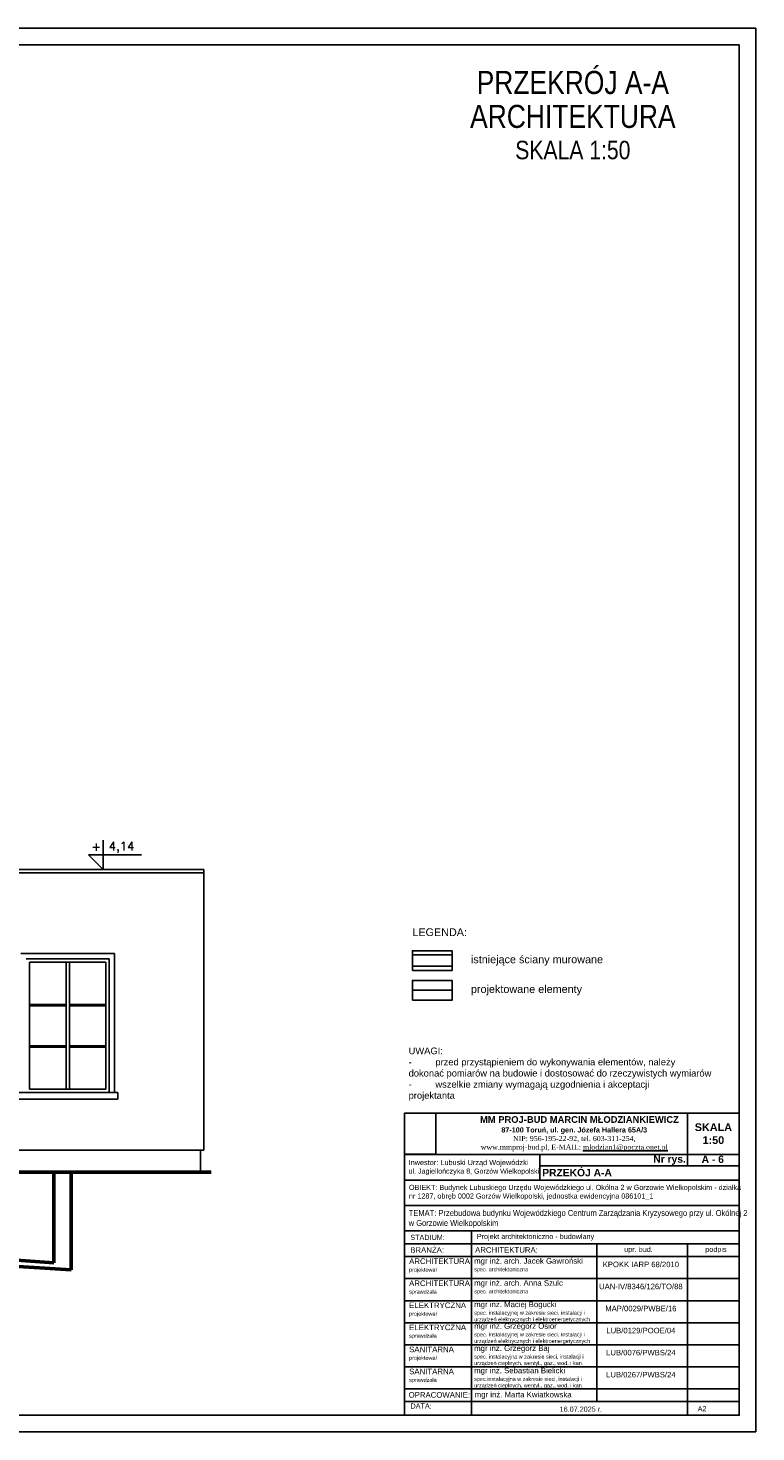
# Model space of a CAD drawing. Header units: millimetres. Extents: x 11979 to 23691, y 12825 to 41978.
# Tile 99 of 256: x 21490 to 22578, y 27223 to 29323. Entities that reach past the tile are written whole.
import ezdxf
from ezdxf.enums import TextEntityAlignment as Align

# ---------------------------------------------------------------- set-up
doc = ezdxf.new("R2010")
doc.units = ezdxf.units.MM
for name, color, linetype in [('- niebieska gruba', 161, 'Continuous'), ('-LEGENDA', 7, 'Continuous'), ('-LI-WIDOK', 2, 'Continuous'), ('-MEBLE', 1, 'Continuous'), ('-RAMKA', 2, 'Continuous'), ('-SCIANY-NOSNE', 4, 'Continuous'), ('-WYMIAR', 8, 'Continuous'), ('0-RAMKA-1', 2, 'Continuous'), ('_PROJEKTOWANE', 5, 'Continuous'), ('KRESKOWANIE', 8, 'Continuous'), ('PATTERN_CLASS', 7, 'Continuous'), ('PROJEKTOWANE', 5, 'Continuous')]:
    doc.layers.add(name, color=color, linetype=linetype)
doc.layers.add('-ŚCIANY NOŚNE', color=4, linetype='Continuous', lineweight=53)
doc.styles.add('ARIAL', font='arial.ttf', dxfattribs={"height": 0.5})
doc.styles.add('Arial Narrow', font='ARIALN.TTF')
doc.styles.add('SIMPLEX', font='simplex')
doc.styles.get("Standard").update_dxf_attribs({"font": 'arial.ttf'})
picture_1 = doc.add_image_def('image6.jpg', size_in_pixel=(2304, 3037))

# ---------------------------------------------------------------- blocks, each defined once
blk = doc.blocks.new('fdfdssd')
at = {"layer": '-RAMKA', "color": 8}
for p, q in [((18317, 20416), (21287, 20416)), ((21287, 20416), (21287, 18316)), ((18317, 18316), (21287, 18316))]:
    blk.add_line(p, q, dxfattribs=at)
at = {"layer": '-RAMKA', "color": 2}
for p, q in [((21262, 20391), (18442, 20391)), ((18442, 18341), (21262, 18341))]:
    blk.add_line(p, q, dxfattribs=at)
at = {"layer": '-RAMKA'}
blk.add_line((21262, 18341), (21262, 20391), dxfattribs=at)

msp = doc.modelspace()

# ---------------------------------------------------------------- linework, layer by layer
at = {"layer": '- niebieska gruba'}
msp.add_line((22064.11, 27883.59), (22123.3, 27883.59), dxfattribs=at)
at = {"layer": '-LEGENDA'}
for points in [[(22064.11, 27913.24), (22123.3, 27913.24), (22123.3, 27942.83), (22064.11, 27942.83)], [(22064.11, 27868.79), (22123.3, 27868.79), (22123.3, 27898.38), (22064.11, 27898.38)]]:
    msp.add_lwpolyline(points, close=True, dxfattribs=at)
at = {"layer": '-LI-WIDOK'}
for p, q in [((21752.33, 28064.37), (21451.33, 28064.37)), ((21752.33, 28059.37), (21451.33, 28059.37)), ((21752.33, 27644.37), (21752.33, 28064.37)), ((21752.33, 27644.37), (21752.33, 28064.37)), ((21478.71, 27938.6), (21618.71, 27938.6)), ((21486.71, 27930.6), (21610.71, 27930.6)), ((21610.71, 27930.6), (21610.71, 27730.6)), ((21618.71, 27938.6), (21618.71, 27730.6)), ((21491.71, 27925.6), (21605.71, 27925.6)), ((21491.71, 27925.6), (21491.71, 27735.6)), ((21546.21, 27925.6), (21546.21, 27735.6)), ((21551.21, 27925.6), (21551.21, 27735.6)), ((21605.71, 27925.6), (21605.71, 27735.6)), ((21491.71, 27862.6), (21546.21, 27862.6)), ((21491.71, 27860.6), (21546.21, 27860.6)), ((21551.21, 27862.6), (21605.71, 27862.6)), ((21551.21, 27860.6), (21605.71, 27860.6)), ((21491.71, 27800.6), (21546.21, 27800.6)), ((21491.71, 27798.6), (21546.21, 27798.6)), ((21551.21, 27800.6), (21605.71, 27800.6)), ((21551.21, 27798.6), (21605.71, 27798.6)), ((21475.44, 27730.6), (21623.54, 27730.6)), ((21475.44, 27720.6), (21623.54, 27720.6)), ((21491.71, 27735.6), (21605.71, 27735.6)), ((21623.54, 27720.6), (21623.54, 27730.6)), ((21451.33, 27644.37), (21752.33, 27644.37)), ((21752.33, 27644.37), (21747.33, 27644.37)), ((21747.33, 27644.37), (21747.33, 27611.37))]:
    msp.add_line(p, q, dxfattribs=at)
at = {"layer": '-MEBLE'}
for p, q in [((21601.83, 28108.26), (21601.83, 28064.37)), ((21579.88, 28086.31), (21659.23, 28086.31)), ((21579.88, 28086.31), (21601.83, 28064.37))]:
    msp.add_line(p, q, dxfattribs=at)
at = {"layer": '-SCIANY-NOSNE'}
for p, q in [((22064.11, 27936.54), (22123.3, 27936.54)), ((22064.11, 27919.54), (22123.3, 27919.54))]:
    msp.add_line(p, q, dxfattribs=at)
at = {"layer": '-ŚCIANY NOŚNE'}
for p, q in [((21553.74, 27611.37), (21451.33, 27611.37)), ((21553.74, 27611.37), (21451.33, 27611.37)), ((21527.93, 27611.37), (21527.93, 27476.16)), ((21552.16, 27611.37), (21763.1, 27611.37)), ((21553.74, 27465.4), (21553.74, 27611.37)), ((21527.93, 27476.16), (21451.33, 27481.33)), ((21451.33, 27472.16), (21553.74, 27465.4))]:
    msp.add_line(p, q, dxfattribs=at)
at = {"layer": 'PATTERN_CLASS'}
for p, q in [((22475.42, 27699.76), (22475.42, 27620.97)), ((22052.49, 27638.24), (22552.57, 27638.24)), ((22254.39, 27638.24), (22254.39, 27599.67)), ((22254.39, 27620.97), (22552.57, 27620.97)), ((22052.49, 27599.67), (22552.57, 27599.67)), ((22052.49, 27561.76), (22552.57, 27561.76)), ((22052.49, 27523.85), (22552.57, 27523.85)), ((22152.53, 27523.85), (22152.53, 27247.99)), ((22052.49, 27504.56), (22552.57, 27504.56)), ((22339.67, 27504.56), (22339.67, 27268.58)), ((22475.42, 27504.56), (22475.42, 27247.99)), ((22052.49, 27485.28), (22552.57, 27485.28)), ((22052.49, 27485.28), (22552.57, 27485.28)), ((22052.49, 27452.3), (22552.57, 27452.3)), ((22052.49, 27419.32), (22552.57, 27419.32)), ((22052.49, 27386.34), (22552.57, 27386.34)), ((22052.49, 27353.37), (22552.57, 27353.37)), ((22052.49, 27320.39), (22552.57, 27320.39)), ((22052.49, 27287.41), (22552.57, 27287.41)), ((22052.49, 27268.58), (22552.57, 27268.58)), ((22052.49, 27247.99), (22552.57, 27247.99))]:
    msp.add_line(p, q, dxfattribs=at)
msp.add_lwpolyline([(22052.49, 27247.99), (22552.57, 27247.99), (22552.57, 27699.89), (22052.49, 27699.89)], close=True, dxfattribs=at)

# ---------------------------------------------------------------- block references
at = {"layer": '_PROJEKTOWANE'}
msp.add_blockref('fdfdssd', (1290.57, 8907.01), dxfattribs=at)

# ---------------------------------------------------------------- texts
at = {"layer": '-LI-WIDOK', "style": 'SIMPLEX'}
for s, p in [('+', (21591.42, 28098.81)), ('4,14', (21629.16, 28097.34))]:
    msp.add_text(s, height=12.8, dxfattribs=at).set_placement(p, align=Align.MIDDLE)
at = {"layer": '-RAMKA', "color": 2, "style": 'Arial Narrow'}
for s, height, p in [('PRZEKRÓJ A-A', 34.4846, (22303.89, 29241.62)), ('ARCHITEKTURA', 34.4846, (22303.89, 29190.91)), ('SKALA 1:50', 27.588, (22303.89, 29140.57))]:
    msp.add_text(s, height=height, dxfattribs=at).set_placement(p, align=Align.MIDDLE_CENTER)
at = {"layer": '0-RAMKA-1', "char_height": 11.56, "width": 810.8783, "attachment_point": 1}
for s, insert in [('LEGENDA:', (22063.96, 27976.33)), ('istniejące ściany murowane', (22151.59, 27935.69)), ('projektowane elementy', (22151.59, 27891.24))]:
    msp.add_mtext(s, dxfattribs=dict(at, insert=insert))
at = {"layer": '0-RAMKA-1', "style": 'ARIAL'}
for s, insert, char_height, width, attachment_point in [('{\\fArial|b1|i0|c238|p34;\\H1.3x;    \\C170;MM PROJ-BUD MARCIN MŁODZIANKIEWICZ\\H0.7692x; \\C256;\\P87-100 Toruń, ul. gen. Józefa Hallera 65A/3\\P\\fTimes New Roman|b0|i0|c238|p18;NIP: 956-195-22-92, tel. 603-311-254,\\P\\C170;www.mmproj-bud.pl, E-MAIL: \\Lmlodzian1@poczta.onet.pl}', (22306, 27669.03), 7.714, 338.8396, 5), ('\\fArial|b1|i0|c238|p34;A - 6', (22496.4, 27630.76), 11, 295.2821, 4), ('\\fArial|b1|i0|c238|p34;PRZEKÓJ A-A', (22258.11, 27610.78), 11, 353.3315, 4), ('\\fArial|b1|i0|c238|p34;Nr rys. ', (22424.18, 27629.6), 11, 50.3342, 4), ('OBIEKT: Budynek Lubuskiego Urzędu Wojewódzkiego ul. Okólna 2 w Gorzowie Wielkopolskim - działka nr 1287, obręb 0002 Gorzów Wielkopolski, jednostka ewidencyjna 086101_1', (22058.9, 27581.15), 7.71403, 495.3944, 4), ('{\\fArial Narrow|b0|i0|c238|p34;\\H1.166738x;TEMAT: Przebudowa budynku Wojewódzkiego Centrum Zarządzania Kryzysowego przy ul. Okólnej 2 w Gorzowie Wielkopolskim}', (22058.51, 27541.71), 7.71403, 466.2419, 4), ('{\\fArial|b0|i0|c238|p34;STADIUM:}', (22060.93, 27513.97), 7.714, 82.5777, 4), ('Projekt architektoniczno - budowlany', (22160.35, 27514.2), 7.714, 364.8363, 4), ('{\\fArial|b0|i0|c238|p34;BRANŻA:}', (22060.83, 27495.15), 8.3333, 89.2072, 4), ('{\\fArial|b0|i0|c238|p34;mgr inż. arch. Jacek Gawroński\\P\\H0.7x;spec. architektoniczna}', (22156.43, 27472.21), 8.3333, 167.9203, 4), ('ARCHITEKTURA:', (22157.8, 27495.15), 8.3333, 227.4595, 4), ('{\\fArial|b0|i0|c238|p34;upr. bud.}', (22402.05, 27494.92), 7.714, 69.4263, 5), ('{\\fArial|b0|i0|c238|p34;podpis}', (22517.85, 27494.92), 7.714, 69.4263, 5), ('ARCHITEKTURA\\P\\H0.69651x;projektował', (22059.14, 27471.77), 8.375, 89.6532, 4), ('{\\fArial|b0|i0|c238|p34;KPOKK IARP 68/2010}', (22405.59, 27473.52), 8.2075, 114.491, 5), ('ARCHITEKTURA\\P{\\H0.69651x;sprawdzała}', (22059.14, 27438.79), 8.375, 89.6532, 4), ('mgr inż. arch. Anna Szulc\\P\\H0.7x;spec. architektoniczna', (22156.43, 27439.24), 8.3333, 167.9203, 4), ('\\A1;UAN-IV/8346/126/TO/88', (22405.59, 27440.54), 8.2075, 114.491, 5), ('ELEKTRYCZNA\\P{\\H0.69651x;projektował}', (22059.14, 27405.81), 8.375, 89.6532, 4), ('\\pxsm1;mgr inż. Maciej Bogucki\\P{\\H0.7x;spec. instalacyjnej w zakresie sieci, instalacji i urządzeń elektrycznych i elektroenergetycznych}', (22156.43, 27402.38), 8.33333, 183.8365, 4), ('MAP/0029/PWBE/16', (22405.59, 27407.56), 8.2075, 114.491, 5), ('\\pxsm1;mgr inż. Grzegorz Osior\\P{\\H0.7x;spec. \\fArial|b0|i0|c0|p34;instalacyjnej w zakresie sieci, instalacji i urządzeń elektrycznych i elektroenergetycznych}', (22156.43, 27369.97), 8.33333, 183.2442, 4), ('ELEKTRYCZNA\\P{\\H0.69651x;sprawdzała}', (22059.14, 27372.84), 8.375, 89.6532, 4), ('\\A1;LUB/0129/POOE/04', (22405.59, 27374.58), 8.2075, 114.491, 5), ('SANITARNA\\P{\\H0.69651x;projektował}', (22059.14, 27339.86), 8.375, 89.6532, 4), ('\\pxsm1;mgr inż. Grzegorz Baj\\P{\\H0.7x;spec. instalacyjna w zakresie sieci, instalacji i urządzeń cieplnych, wentyl., gaz., wod. i kan.}', (22156.43, 27336.81), 8.33333, 194.8187, 4), ('LUB/0076/PWBS/24', (22405.59, 27341.61), 8.2075, 114.491, 5), ('\\pxsm1;mgr inż. Sebastian Bielicki\\P{\\H0.7x;spec.\\fArial|b0|i0|c0|p34;instalacyjna w zakresie sieci, instalacji i urządzeń cieplnych, wentyl., gaz., wod. i kan.}', (22156.43, 27303.46), 8.33333, 167.9203, 4), ('SANITARNA\\P{\\H0.69651x;sprawdzała}', (22059.14, 27306.88), 8.375, 89.6532, 4), ('\\A1;LUB/0267/PWBS/24', (22405.59, 27308.63), 8.2075, 114.491, 5), ('OPRACOWANIE:', (22058.42, 27278.34), 8.3333, 89.2072, 4), ('mgr inż. Marta Kwiatkowska', (22157.23, 27277.59), 8.3333, 167.9203, 4), ('{\\fArial|b0|i0|c238|p34;DATA:}', (22061.23, 27261.69), 7.714, 82.5777, 4), ('16.07.2025 r.', (22284.18, 27256.98), 7.714, 122.8796, 4), ('A2', (22490.46, 27257.64), 7.714, 77.1403, 4)]:
    msp.add_mtext(s, dxfattribs=dict(at, insert=insert, char_height=char_height, width=width, attachment_point=attachment_point))
at = {"layer": '0-RAMKA-1', "insert": (22058.33, 27618.52), "char_height": 7.8436, "width": 258.5859, "attachment_point": 4, "line_spacing_factor": 0.996, "style": 'ARIAL'}
msp.add_mtext('\\pxt24.218372;Inwestor: Lubuski Urząd Wojewódzki\\P{\\H0.968939x;ul. Jagiellończyka 8, \\H0.986842x;Gorzów Wielkopolski}', dxfattribs=at)
at = {"layer": 'KRESKOWANIE', "insert": (22513.99, 27669.1), "char_height": 11.5711, "width": 77.1403, "attachment_point": 5, "style": 'ARIAL'}
msp.add_mtext('{\\fArial|b1|i0|c238|p34;SKALA\\P1:50}', dxfattribs=at)
at = {"layer": 'PROJEKTOWANE', "color": 0, "insert": (22058.4, 27797.99), "char_height": 10, "width": 501.1709, "attachment_point": 1}
msp.add_mtext('UWAGI:\\P-^Iprzed przystąpieniem do wykonywania elementów, należy \\Pdokonać pomiarów na budowie i dostosować do rzeczywistych wymiarów\\P-^Iwszelkie zmiany wymagają uzgodnienia i akceptacji \\Pprojektanta', dxfattribs=at)

# ---------------------------------------------------------------- pictures from other files: only their frames are drawn
at = {"layer": '-WYMIAR'}
image = msp.add_image(picture_1, insert=(22052.49, 27638.35), size_in_units=(46.74, 61.61), dxfattribs=at)
image.dxf.flags = 7
image = msp.add_image(picture_1, insert=(22052.49, 27638.24), size_in_units=(0.0785, 0.103), dxfattribs=at)
image.dxf.flags = 7

doc.saveas('drawing.dxf')
